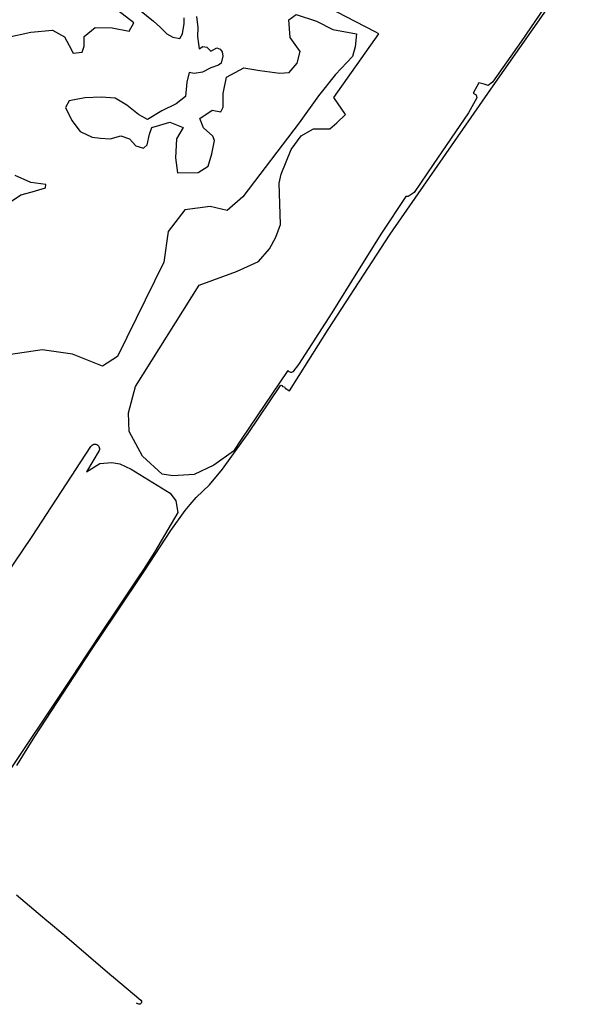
# Model space of a CAD drawing. Extents: x 165936 to 168762, y 445225 to 450407.
# Tile 38 of 68: x 167712 to 167959, y 446929 to 447357. Entities that reach past the tile are written whole.
import ezdxf

# ---------------------------------------------------------------- set-up
doc = ezdxf.new("R2010")
doc.units = 0
doc.header["$LTSCALE"] = 4
doc.layers.add('G_BTD', color=3, linetype='CONTINUOUS')
doc.layers.add('G_WGD', color=7, linetype='CONTINUOUS')

msp = doc.modelspace()

# ---------------------------------------------------------------- linework, layer by layer
at = {"layer": 'G_BTD', "linetype": 'Continuous', "transparency": 33554687}
for points in [[(167959.266, 447390.996), (167929.276, 447347.026), (167916.802, 447329.36), (167915, 447328.013), (167913.172, 447328.475), (167910.951, 447329.074), (167908.476, 447324.665), (167909.749, 447323.897), (167909.999, 447322.666), (167906.398, 447316.079), (167891.013, 447293.606), (167882.854, 447281.48), (167880.255, 447279.748), (167879.172, 447279.727), (167868.584, 447263.848), (167858.23, 447247.201), (167847.145, 447229.192), (167832.621, 447206.831), (167830.127, 447203.612), (167830.101, 447203.578), (167829.891, 447203.476), (167829.576, 447203.4), (167829.253, 447203.393), (167828.935, 447203.455), (167828.637, 447203.583), (167828.374, 447203.773), (167828.158, 447204.014), (167828.034, 447204.233), (167807.726, 447174.25), (167804.355, 447169.272), (167795.817, 447163.056), (167787.35, 447159.087), (167778.09, 447158.425), (167773.515, 447159.281), (167764.861, 447167.024), (167759.172, 447177.74), (167758.908, 447185.81), (167761.831, 447197.311), (167789.501, 447241.302), (167805.739, 447247.193), (167815.264, 447251.559), (167820.026, 447257.115), (167822.805, 447262.142), (167824.789, 447267.566), (167824.26, 447285.558), (167825.054, 447289.527), (167829.409, 447300.22), (167833.756, 447306.084), (167839.073, 447309.139), (167846.252, 447309.192), (167849.263, 447311.752), (167853.012, 447315.321), (167847.977, 447322.743), (167867.446, 447350.418), (167865.959, 447351.222), (167841.079, 447364.11)], [(167710.367, 447032.686), (167718.201, 447045.316), (167742.554, 447082.526), (167753.23, 447098.443), (167765.789, 447117.266), (167777.284, 447134.74), (167783.436, 447143.477), (167785.593, 447146.005), (167788.181, 447149.037), (167793.953, 447154.647), (167799.612, 447161.403), (167808.475, 447173.738), (167810.754, 447176.909), (167824.805, 447197.708), (167825.111, 447197.848), (167825.522, 447197.643), (167825.668, 447197.323), (167826.505, 447197.092), (167826.847, 447196.568), (167828.753, 447195.336), (167845.517, 447222.029), (167872.436, 447263.373), (167916.031, 447326.432), (167952.808, 447378.95)], [(167695.108, 447339.088), (167698.572, 447342.735), (167705.866, 447348.752), (167716.441, 447351.122), (167725.923, 447352.034), (167731.028, 447349.117), (167733.034, 447345.288), (167734.857, 447342.005), (167738.687, 447342.37), (167739.598, 447345.105), (167739.598, 447349.299), (167744.339, 447353.128), (167751.815, 447352.946), (167759.109, 447351.487), (167761.114, 447355.189), (167752.309, 447361.932)], [(167788.328, 447357.915), (167788.966, 447353.174), (167788.784, 447349.162), (167789.24, 447346.063), (167789.553, 447343.857), (167791.1, 447344.89), (167792.827, 447344.563), (167794.547, 447342.922), (167797.24, 447344.285), (167798.562, 447343.692), (167799.519, 447342.644), (167799.747, 447340.729), (167799.018, 447337.584), (167797.833, 447336.854), (167794.596, 447335.624), (167790.995, 447333.8), (167787.303, 447333.116), (167785.183, 447333.618), (167784.089, 447329.424), (167783.542, 447323.225), (167779.53, 447319.943), (167773.331, 447317.025), (167767.086, 447313.15), (167763.166, 447315.338), (167758.151, 447319.441), (167753.046, 447322.45), (167746.937, 447322.906), (167739.917, 447322.541), (167733.08, 447321.356), (167731.439, 447318.438), (167734.174, 447312.695), (167737.82, 447307.954), (167743.108, 447305.583), (167746.755, 447305.128), (167750.949, 447304.854), (167755.507, 447306.13), (167759.336, 447304.763), (167762.072, 447301.754), (167765.354, 447300.751), (167766.995, 447302.21), (167767.906, 447306.86), (167768.909, 447309.686), (167772.374, 447310.78), (167776.795, 447312.102), (167782.63, 447309.732), (167779.713, 447304.808), (167779.166, 447296.603), (167780.077, 447290.039), (167789.012, 447290.221), (167793.388, 447292.956), (167795.029, 447298.244), (167796.123, 447304.079), (167795.394, 447305.902), (167791.382, 447309.549), (167789.741, 447313.561), (167795.212, 447317.207), (167798.858, 447316.478), (167799.952, 447318.484), (167799.952, 447324.501), (167801.411, 447331.612), (167808.887, 447335.624), (167815.816, 447334.53), (167824.568, 447333.253), (167828.58, 447333.618), (167832.044, 447337.629), (167833.32, 447342.735), (167828.944, 447348.752), (167828.397, 447356.41), (167831.679, 447358.781), (167840.432, 447355.863), (167847.543, 447352.216), (167857.754, 447350.393), (167857.207, 447344.741), (167856.113, 447340.547), (167848.637, 447332.706), (167841.343, 447323.407), (167832.956, 447311.737), (167808.522, 447279.646), (167801.593, 447273.629), (167794.3, 447275.452), (167783.36, 447273.993), (167776.066, 447264.512), (167774.243, 447251.201), (167754.003, 447210.357), (167747.621, 447206.072), (167734.493, 447211.36), (167721.364, 447213.183), (167706.777, 447211.086)], [(167763.621, 447360.832), (167769.73, 447355.818), (167772.647, 447353.356), (167775.473, 447350.439), (167778.117, 447348.98), (167781.126, 447348.433), (167782.311, 447350.439), (167783.04, 447354.815), (167782.949, 447357.276)], [(167702.584, 447274.176), (167712.065, 447280.557), (167716.988, 447281.834), (167722.823, 447283.475), (167723.005, 447284.934), (167716.441, 447285.845), (167709.695, 447288.945)], [(167680.905, 447078.82), (167717.035, 447132.203), (167742.539, 447171.196), (167742.777, 447171.547), (167743.085, 447171.839), (167743.449, 447172.057), (167743.851, 447172.191), (167744.273, 447172.235), (167744.694, 447172.188), (167745.096, 447172.05), (167745.458, 447171.829), (167745.763, 447171.535), (167745.999, 447171.182), (167746.152, 447170.787), (167746.217, 447170.368), (167746.189, 447169.944), (167746.071, 447169.537), (167740.585, 447160.173), (167746.398, 447163.822), (167751.569, 447164.354), (167755.012, 447163.705), (167760.033, 447161.443), (167776.969, 447150.992), (167779.362, 447147.572), (167780.188, 447142.641), (167770.187, 447125.418), (167765.3, 447117.773), (167762.868, 447114.182), (167752.709, 447098.947), (167748.604, 447092.808), (167740.39, 447080.319), (167734.232, 447071.088), (167703.367, 447024.954)]]:
    msp.add_lwpolyline(points, dxfattribs=at)
at = {"layer": 'G_WGD', "linetype": 'Continuous', "transparency": 33554687}
msp.add_lwpolyline([(167710.228, 446976.634), (167723.457, 446965.441), (167724.121, 446964.879), (167730.291, 446959.655), (167731.034, 446959.021), (167736.213, 446954.6), (167741.414, 446950.16), (167750.778, 446942.167), (167752.308, 446940.861), (167764.131, 446930.86), (167764.468, 446930.418), (167764.509, 446929.93), (167764.379, 446929.535), (167764.199, 446929.359), (167763.957, 446929.093), (167763.673, 446929.055), (167763.293, 446929.084), (167762.889, 446929.227), (167762.316, 446929.58)], dxfattribs=at)

doc.saveas('drawing.dxf')
